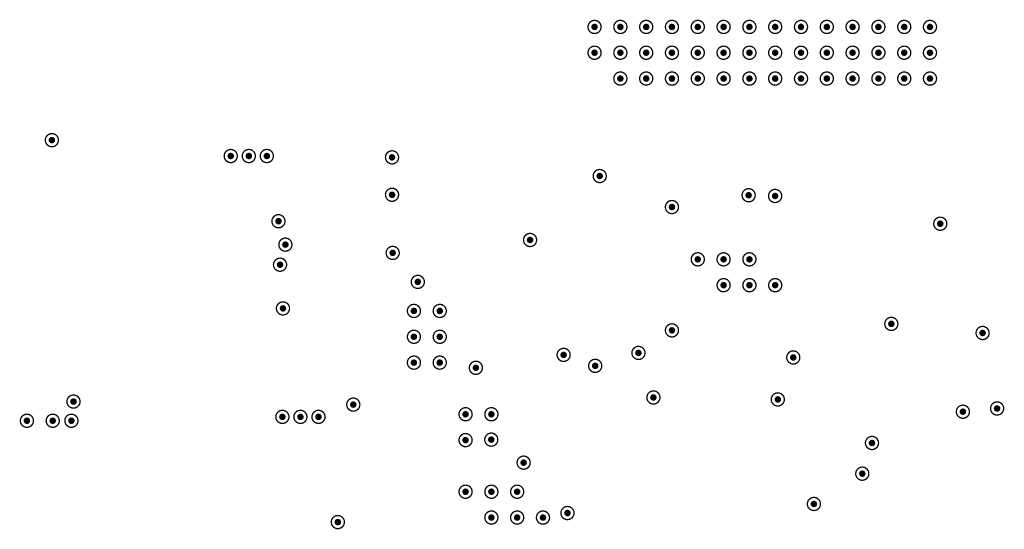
# Model space of a CAD drawing. Header units: inches. Extents: x -11.9 to 0, y -4.1 to 7.1.
# Tile 43 of 54: x -5.1 to -3.6, y 4.2 to 5. Entities that reach past the tile are written whole.
import ezdxf

# ---------------------------------------------------------------- set-up
doc = ezdxf.new("R2010")
doc.units = ezdxf.units.IN
doc.header["$MEASUREMENT"] = 0
doc.layers.add('DrillDrawing', color=1, linetype='Continuous')
doc.layers.add('ViaHoleLayer', color=16, linetype='Continuous')

msp = doc.modelspace()

# ---------------------------------------------------------------- hatches: boundary and pattern name
at = {"layer": 'ViaHoleLayer'}
h = msp.add_hatch(color=16, dxfattribs=at)
edge = h.paths.add_edge_path()
edge.add_arc((-4.252, 4.9606), 0.005, 0, 360)
h = msp.add_hatch(color=16, dxfattribs=at)
edge = h.paths.add_edge_path()
edge.add_arc((-4.2126, 4.9606), 0.005, 0, 360)
h = msp.add_hatch(color=16, dxfattribs=at)
edge = h.paths.add_edge_path()
edge.add_arc((-4.1732, 4.9606), 0.005, 0, 360)
h = msp.add_hatch(color=16, dxfattribs=at)
edge = h.paths.add_edge_path()
edge.add_arc((-4.1339, 4.9606), 0.005, 0, 360)
h = msp.add_hatch(color=16, dxfattribs=at)
edge = h.paths.add_edge_path()
edge.add_arc((-4.0945, 4.9606), 0.005, 0, 360)
h = msp.add_hatch(color=16, dxfattribs=at)
edge = h.paths.add_edge_path()
edge.add_arc((-4.0551, 4.9606), 0.005, 0, 360)
h = msp.add_hatch(color=16, dxfattribs=at)
edge = h.paths.add_edge_path()
edge.add_arc((-4.0157, 4.9606), 0.005, 0, 360)
h = msp.add_hatch(color=16, dxfattribs=at)
edge = h.paths.add_edge_path()
edge.add_arc((-3.9764, 4.9606), 0.005, 0, 360)
h = msp.add_hatch(color=16, dxfattribs=at)
edge = h.paths.add_edge_path()
edge.add_arc((-3.937, 4.9606), 0.005, 0, 360)
h = msp.add_hatch(color=16, dxfattribs=at)
edge = h.paths.add_edge_path()
edge.add_arc((-3.8976, 4.9606), 0.005, 0, 360)
h = msp.add_hatch(color=16, dxfattribs=at)
edge = h.paths.add_edge_path()
edge.add_arc((-3.8583, 4.9606), 0.005, 0, 360)
h = msp.add_hatch(color=16, dxfattribs=at)
edge = h.paths.add_edge_path()
edge.add_arc((-3.8189, 4.9606), 0.005, 0, 360)
h = msp.add_hatch(color=16, dxfattribs=at)
edge = h.paths.add_edge_path()
edge.add_arc((-3.7795, 4.9606), 0.005, 0, 360)
h = msp.add_hatch(color=16, dxfattribs=at)
edge = h.paths.add_edge_path()
edge.add_arc((-3.7402, 4.9606), 0.005, 0, 360)
h = msp.add_hatch(color=16, dxfattribs=at)
edge = h.paths.add_edge_path()
edge.add_arc((-4.252, 4.9213), 0.005, 0, 360)
h = msp.add_hatch(color=16, dxfattribs=at)
edge = h.paths.add_edge_path()
edge.add_arc((-4.2126, 4.9213), 0.005, 0, 360)
h = msp.add_hatch(color=16, dxfattribs=at)
edge = h.paths.add_edge_path()
edge.add_arc((-4.1732, 4.9213), 0.005, 0, 360)
h = msp.add_hatch(color=16, dxfattribs=at)
edge = h.paths.add_edge_path()
edge.add_arc((-4.1339, 4.9213), 0.005, 0, 360)
h = msp.add_hatch(color=16, dxfattribs=at)
edge = h.paths.add_edge_path()
edge.add_arc((-4.0945, 4.9213), 0.005, 0, 360)
h = msp.add_hatch(color=16, dxfattribs=at)
edge = h.paths.add_edge_path()
edge.add_arc((-4.0551, 4.9213), 0.005, 0, 360)
h = msp.add_hatch(color=16, dxfattribs=at)
edge = h.paths.add_edge_path()
edge.add_arc((-4.0157, 4.9213), 0.005, 0, 360)
h = msp.add_hatch(color=16, dxfattribs=at)
edge = h.paths.add_edge_path()
edge.add_arc((-3.9764, 4.9213), 0.005, 0, 360)
h = msp.add_hatch(color=16, dxfattribs=at)
edge = h.paths.add_edge_path()
edge.add_arc((-3.937, 4.9213), 0.005, 0, 360)
h = msp.add_hatch(color=16, dxfattribs=at)
edge = h.paths.add_edge_path()
edge.add_arc((-3.8976, 4.9213), 0.005, 0, 360)
h = msp.add_hatch(color=16, dxfattribs=at)
edge = h.paths.add_edge_path()
edge.add_arc((-3.8583, 4.9213), 0.005, 0, 360)
h = msp.add_hatch(color=16, dxfattribs=at)
edge = h.paths.add_edge_path()
edge.add_arc((-3.8189, 4.9213), 0.005, 0, 360)
h = msp.add_hatch(color=16, dxfattribs=at)
edge = h.paths.add_edge_path()
edge.add_arc((-3.7795, 4.9213), 0.005, 0, 360)
h = msp.add_hatch(color=16, dxfattribs=at)
edge = h.paths.add_edge_path()
edge.add_arc((-3.7402, 4.9213), 0.005, 0, 360)
h = msp.add_hatch(color=16, dxfattribs=at)
edge = h.paths.add_edge_path()
edge.add_arc((-4.2126, 4.8819), 0.005, 0, 360)
h = msp.add_hatch(color=16, dxfattribs=at)
edge = h.paths.add_edge_path()
edge.add_arc((-4.1732, 4.8819), 0.005, 0, 360)
h = msp.add_hatch(color=16, dxfattribs=at)
edge = h.paths.add_edge_path()
edge.add_arc((-4.1339, 4.8819), 0.005, 0, 360)
h = msp.add_hatch(color=16, dxfattribs=at)
edge = h.paths.add_edge_path()
edge.add_arc((-4.0945, 4.8819), 0.005, 0, 360)
h = msp.add_hatch(color=16, dxfattribs=at)
edge = h.paths.add_edge_path()
edge.add_arc((-4.0551, 4.8819), 0.005, 0, 360)
h = msp.add_hatch(color=16, dxfattribs=at)
edge = h.paths.add_edge_path()
edge.add_arc((-4.0157, 4.8819), 0.005, 0, 360)
h = msp.add_hatch(color=16, dxfattribs=at)
edge = h.paths.add_edge_path()
edge.add_arc((-3.9764, 4.8819), 0.005, 0, 360)
h = msp.add_hatch(color=16, dxfattribs=at)
edge = h.paths.add_edge_path()
edge.add_arc((-3.937, 4.8819), 0.005, 0, 360)
h = msp.add_hatch(color=16, dxfattribs=at)
edge = h.paths.add_edge_path()
edge.add_arc((-3.8976, 4.8819), 0.005, 0, 360)
h = msp.add_hatch(color=16, dxfattribs=at)
edge = h.paths.add_edge_path()
edge.add_arc((-3.8583, 4.8819), 0.005, 0, 360)
h = msp.add_hatch(color=16, dxfattribs=at)
edge = h.paths.add_edge_path()
edge.add_arc((-3.8189, 4.8819), 0.005, 0, 360)
h = msp.add_hatch(color=16, dxfattribs=at)
edge = h.paths.add_edge_path()
edge.add_arc((-3.7795, 4.8819), 0.005, 0, 360)
h = msp.add_hatch(color=16, dxfattribs=at)
edge = h.paths.add_edge_path()
edge.add_arc((-3.7402, 4.8819), 0.005, 0, 360)
h = msp.add_hatch(color=16, dxfattribs=at)
edge = h.paths.add_edge_path()
edge.add_arc((-5.08, 4.788), 0.005, 0, 360)
h = msp.add_hatch(color=16, dxfattribs=at)
edge = h.paths.add_edge_path()
edge.add_arc((-4.8071, 4.7638), 0.005, 0, 360)
h = msp.add_hatch(color=16, dxfattribs=at)
edge = h.paths.add_edge_path()
edge.add_arc((-4.7795, 4.7638), 0.005, 0, 360)
h = msp.add_hatch(color=16, dxfattribs=at)
edge = h.paths.add_edge_path()
edge.add_arc((-4.752, 4.7638), 0.005, 0, 360)
h = msp.add_hatch(color=16, dxfattribs=at)
edge = h.paths.add_edge_path()
edge.add_arc((-4.561, 4.7618), 0.005, 0, 360)
h = msp.add_hatch(color=16, dxfattribs=at)
edge = h.paths.add_edge_path()
edge.add_arc((-4.2441, 4.7333), 0.005, 0, 360)
h = msp.add_hatch(color=16, dxfattribs=at)
edge = h.paths.add_edge_path()
edge.add_arc((-4.561, 4.7047), 0.005, 0, 360)
h = msp.add_hatch(color=16, dxfattribs=at)
edge = h.paths.add_edge_path()
edge.add_arc((-4.0169, 4.704), 0.005, 0, 360)
h = msp.add_hatch(color=16, dxfattribs=at)
edge = h.paths.add_edge_path()
edge.add_arc((-3.9765, 4.7029), 0.005, 0, 360)
h = msp.add_hatch(color=16, dxfattribs=at)
edge = h.paths.add_edge_path()
edge.add_arc((-4.1339, 4.686), 0.005, 0, 360)
h = msp.add_hatch(color=16, dxfattribs=at)
edge = h.paths.add_edge_path()
edge.add_arc((-4.7343, 4.6644), 0.005, 0, 360)
h = msp.add_hatch(color=16, dxfattribs=at)
edge = h.paths.add_edge_path()
edge.add_arc((-3.7245, 4.6606), 0.005, 0, 360)
h = msp.add_hatch(color=16, dxfattribs=at)
edge = h.paths.add_edge_path()
edge.add_arc((-4.7237, 4.6287), 0.005, 0, 360)
h = msp.add_hatch(color=16, dxfattribs=at)
edge = h.paths.add_edge_path()
edge.add_arc((-4.3504, 4.6358), 0.005, 0, 360)
h = msp.add_hatch(color=16, dxfattribs=at)
edge = h.paths.add_edge_path()
edge.add_arc((-4.56, 4.6161), 0.005, 0, 360)
h = msp.add_hatch(color=16, dxfattribs=at)
edge = h.paths.add_edge_path()
edge.add_arc((-4.7319, 4.5981), 0.005, 0, 360)
h = msp.add_hatch(color=16, dxfattribs=at)
edge = h.paths.add_edge_path()
edge.add_arc((-4.0945, 4.6063), 0.005, 0, 360)
h = msp.add_hatch(color=16, dxfattribs=at)
edge = h.paths.add_edge_path()
edge.add_arc((-4.0551, 4.6063), 0.005, 0, 360)
h = msp.add_hatch(color=16, dxfattribs=at)
edge = h.paths.add_edge_path()
edge.add_arc((-4.0157, 4.6063), 0.005, 0, 360)
h = msp.add_hatch(color=16, dxfattribs=at)
edge = h.paths.add_edge_path()
edge.add_arc((-4.5217, 4.5719), 0.005, 0, 360)
h = msp.add_hatch(color=16, dxfattribs=at)
edge = h.paths.add_edge_path()
edge.add_arc((-4.0551, 4.5669), 0.005, 0, 360)
h = msp.add_hatch(color=16, dxfattribs=at)
edge = h.paths.add_edge_path()
edge.add_arc((-4.0157, 4.5669), 0.005, 0, 360)
h = msp.add_hatch(color=16, dxfattribs=at)
edge = h.paths.add_edge_path()
edge.add_arc((-3.9764, 4.5669), 0.005, 0, 360)
h = msp.add_hatch(color=16, dxfattribs=at)
edge = h.paths.add_edge_path()
edge.add_arc((-4.7274, 4.5315), 0.005, 0, 360)
h = msp.add_hatch(color=16, dxfattribs=at)
edge = h.paths.add_edge_path()
edge.add_arc((-4.5276, 4.5276), 0.005, 0, 360)
h = msp.add_hatch(color=16, dxfattribs=at)
edge = h.paths.add_edge_path()
edge.add_arc((-4.4882, 4.5276), 0.005, 0, 360)
h = msp.add_hatch(color=16, dxfattribs=at)
edge = h.paths.add_edge_path()
edge.add_arc((-3.7992, 4.5079), 0.005, 0, 360)
h = msp.add_hatch(color=16, dxfattribs=at)
edge = h.paths.add_edge_path()
edge.add_arc((-4.5276, 4.4882), 0.005, 0, 360)
h = msp.add_hatch(color=16, dxfattribs=at)
edge = h.paths.add_edge_path()
edge.add_arc((-4.4882, 4.4882), 0.005, 0, 360)
h = msp.add_hatch(color=16, dxfattribs=at)
edge = h.paths.add_edge_path()
edge.add_arc((-4.1339, 4.498), 0.005, 0, 360)
h = msp.add_hatch(color=16, dxfattribs=at)
edge = h.paths.add_edge_path()
edge.add_arc((-3.6599, 4.494), 0.005, 0, 360)
h = msp.add_hatch(color=16, dxfattribs=at)
edge = h.paths.add_edge_path()
edge.add_arc((-4.2992, 4.4606), 0.005, 0, 360)
h = msp.add_hatch(color=16, dxfattribs=at)
edge = h.paths.add_edge_path()
edge.add_arc((-4.185, 4.4636), 0.005, 0, 360)
h = msp.add_hatch(color=16, dxfattribs=at)
edge = h.paths.add_edge_path()
edge.add_arc((-4.5276, 4.4488), 0.005, 0, 360)
h = msp.add_hatch(color=16, dxfattribs=at)
edge = h.paths.add_edge_path()
edge.add_arc((-4.4882, 4.4488), 0.005, 0, 360)
h = msp.add_hatch(color=16, dxfattribs=at)
edge = h.paths.add_edge_path()
edge.add_arc((-4.251, 4.4439), 0.005, 0, 360)
h = msp.add_hatch(color=16, dxfattribs=at)
edge = h.paths.add_edge_path()
edge.add_arc((-3.9488, 4.4567), 0.005, 0, 360)
h = msp.add_hatch(color=16, dxfattribs=at)
edge = h.paths.add_edge_path()
edge.add_arc((-4.4331, 4.4409), 0.005, 0, 360)
h = msp.add_hatch(color=16, dxfattribs=at)
edge = h.paths.add_edge_path()
edge.add_arc((-5.047, 4.3894), 0.005, 0, 360)
h = msp.add_hatch(color=16, dxfattribs=at)
edge = h.paths.add_edge_path()
edge.add_arc((-4.6201, 4.3848), 0.005, 0, 360)
h = msp.add_hatch(color=16, dxfattribs=at)
edge = h.paths.add_edge_path()
edge.add_arc((-4.1622, 4.3957), 0.005, 0, 360)
h = msp.add_hatch(color=16, dxfattribs=at)
edge = h.paths.add_edge_path()
edge.add_arc((-3.9724, 4.3927), 0.005, 0, 360)
h = msp.add_hatch(color=16, dxfattribs=at)
edge = h.paths.add_edge_path()
edge.add_arc((-4.4488, 4.3701), 0.005, 0, 360)
h = msp.add_hatch(color=16, dxfattribs=at)
edge = h.paths.add_edge_path()
edge.add_arc((-4.4094, 4.3701), 0.005, 0, 360)
h = msp.add_hatch(color=16, dxfattribs=at)
edge = h.paths.add_edge_path()
edge.add_arc((-3.69, 4.374), 0.005, 0, 360)
h = msp.add_hatch(color=16, dxfattribs=at)
edge = h.paths.add_edge_path()
edge.add_arc((-3.6378, 4.3789), 0.005, 0, 360)
h = msp.add_hatch(color=16, dxfattribs=at)
edge = h.paths.add_edge_path()
edge.add_arc((-5.1181, 4.3602), 0.005, 0, 360)
h = msp.add_hatch(color=16, dxfattribs=at)
edge = h.paths.add_edge_path()
edge.add_arc((-5.0787, 4.3602), 0.005, 0, 360)
h = msp.add_hatch(color=16, dxfattribs=at)
edge = h.paths.add_edge_path()
edge.add_arc((-5.0502, 4.3602), 0.005, 0, 360)
h = msp.add_hatch(color=16, dxfattribs=at)
edge = h.paths.add_edge_path()
edge.add_arc((-4.7283, 4.3661), 0.005, 0, 360)
h = msp.add_hatch(color=16, dxfattribs=at)
edge = h.paths.add_edge_path()
edge.add_arc((-4.7008, 4.3661), 0.005, 0, 360)
h = msp.add_hatch(color=16, dxfattribs=at)
edge = h.paths.add_edge_path()
edge.add_arc((-4.6732, 4.3661), 0.005, 0, 360)
h = msp.add_hatch(color=16, dxfattribs=at)
edge = h.paths.add_edge_path()
edge.add_arc((-4.4488, 4.3307), 0.005, 0, 360)
h = msp.add_hatch(color=16, dxfattribs=at)
edge = h.paths.add_edge_path()
edge.add_arc((-4.4096, 4.3314), 0.005, 0, 360)
h = msp.add_hatch(color=16, dxfattribs=at)
edge = h.paths.add_edge_path()
edge.add_arc((-3.8287, 4.3263), 0.005, 0, 360)
h = msp.add_hatch(color=16, dxfattribs=at)
edge = h.paths.add_edge_path()
edge.add_arc((-4.3602, 4.2963), 0.005, 0, 360)
h = msp.add_hatch(color=16, dxfattribs=at)
edge = h.paths.add_edge_path()
edge.add_arc((-3.8435, 4.2795), 0.005, 0, 360)
h = msp.add_hatch(color=16, dxfattribs=at)
edge = h.paths.add_edge_path()
edge.add_arc((-4.4488, 4.252), 0.005, 0, 360)
h = msp.add_hatch(color=16, dxfattribs=at)
edge = h.paths.add_edge_path()
edge.add_arc((-4.4094, 4.252), 0.005, 0, 360)
h = msp.add_hatch(color=16, dxfattribs=at)
edge = h.paths.add_edge_path()
edge.add_arc((-4.3701, 4.252), 0.005, 0, 360)
h = msp.add_hatch(color=16, dxfattribs=at)
edge = h.paths.add_edge_path()
edge.add_arc((-3.9173, 4.2333), 0.005, 0, 360)
h = msp.add_hatch(color=16, dxfattribs=at)
edge = h.paths.add_edge_path()
edge.add_arc((-4.2933, 4.2195), 0.005, 0, 360)
h = msp.add_hatch(color=16, dxfattribs=at)
edge = h.paths.add_edge_path()
edge.add_arc((-4.6437, 4.2057), 0.005, 0, 360)
h = msp.add_hatch(color=16, dxfattribs=at)
edge = h.paths.add_edge_path()
edge.add_arc((-4.4094, 4.2126), 0.005, 0, 360)
h = msp.add_hatch(color=16, dxfattribs=at)
edge = h.paths.add_edge_path()
edge.add_arc((-4.3701, 4.2126), 0.005, 0, 360)
h = msp.add_hatch(color=16, dxfattribs=at)
edge = h.paths.add_edge_path()
edge.add_arc((-4.3307, 4.2126), 0.005, 0, 360)

# ---------------------------------------------------------------- linework, layer by layer
at = {"layer": 'DrillDrawing'}
for points, const_width in [([(-4.242, 4.9606, 1), (-4.262, 4.9606, 1)], 0.002), ([(-4.2625, 4.9606, 1), (-4.2615, 4.9606, 1)], 0.001), ([(-4.2425, 4.9606, 1), (-4.2415, 4.9606, 1)], 0.001), ([(-4.2026, 4.9606, 1), (-4.2226, 4.9606, 1)], 0.002), ([(-4.2231, 4.9606, 1), (-4.2221, 4.9606, 1)], 0.001), ([(-4.2031, 4.9606, 1), (-4.2021, 4.9606, 1)], 0.001), ([(-4.1632, 4.9606, 1), (-4.1832, 4.9606, 1)], 0.002), ([(-4.1837, 4.9606, 1), (-4.1827, 4.9606, 1)], 0.001), ([(-4.1637, 4.9606, 1), (-4.1627, 4.9606, 1)], 0.001), ([(-4.1239, 4.9606, 1), (-4.1439, 4.9606, 1)], 0.002), ([(-4.1444, 4.9606, 1), (-4.1434, 4.9606, 1)], 0.001), ([(-4.1244, 4.9606, 1), (-4.1234, 4.9606, 1)], 0.001), ([(-4.0845, 4.9606, 1), (-4.1045, 4.9606, 1)], 0.002), ([(-4.105, 4.9606, 1), (-4.104, 4.9606, 1)], 0.001), ([(-4.085, 4.9606, 1), (-4.084, 4.9606, 1)], 0.001), ([(-4.0451, 4.9606, 1), (-4.0651, 4.9606, 1)], 0.002), ([(-4.0656, 4.9606, 1), (-4.0646, 4.9606, 1)], 0.001), ([(-4.0456, 4.9606, 1), (-4.0446, 4.9606, 1)], 0.001), ([(-4.0057, 4.9606, 1), (-4.0257, 4.9606, 1)], 0.002), ([(-4.0262, 4.9606, 1), (-4.0252, 4.9606, 1)], 0.001), ([(-4.0062, 4.9606, 1), (-4.0052, 4.9606, 1)], 0.001), ([(-3.9664, 4.9606, 1), (-3.9864, 4.9606, 1)], 0.002), ([(-3.9869, 4.9606, 1), (-3.9859, 4.9606, 1)], 0.001), ([(-3.9669, 4.9606, 1), (-3.9659, 4.9606, 1)], 0.001), ([(-3.927, 4.9606, 1), (-3.947, 4.9606, 1)], 0.002), ([(-3.9475, 4.9606, 1), (-3.9465, 4.9606, 1)], 0.001), ([(-3.9275, 4.9606, 1), (-3.9265, 4.9606, 1)], 0.001), ([(-3.8876, 4.9606, 1), (-3.9076, 4.9606, 1)], 0.002), ([(-3.9081, 4.9606, 1), (-3.9071, 4.9606, 1)], 0.001), ([(-3.8881, 4.9606, 1), (-3.8871, 4.9606, 1)], 0.001), ([(-3.8483, 4.9606, 1), (-3.8683, 4.9606, 1)], 0.002), ([(-3.8688, 4.9606, 1), (-3.8678, 4.9606, 1)], 0.001), ([(-3.8488, 4.9606, 1), (-3.8478, 4.9606, 1)], 0.001), ([(-3.8089, 4.9606, 1), (-3.8289, 4.9606, 1)], 0.002), ([(-3.8294, 4.9606, 1), (-3.8284, 4.9606, 1)], 0.001), ([(-3.8094, 4.9606, 1), (-3.8084, 4.9606, 1)], 0.001), ([(-3.7695, 4.9606, 1), (-3.7895, 4.9606, 1)], 0.002), ([(-3.79, 4.9606, 1), (-3.789, 4.9606, 1)], 0.001), ([(-3.77, 4.9606, 1), (-3.769, 4.9606, 1)], 0.001), ([(-3.7302, 4.9606, 1), (-3.7502, 4.9606, 1)], 0.002), ([(-3.7507, 4.9606, 1), (-3.7497, 4.9606, 1)], 0.001), ([(-3.7307, 4.9606, 1), (-3.7297, 4.9606, 1)], 0.001), ([(-4.242, 4.9213, 1), (-4.262, 4.9213, 1)], 0.002), ([(-4.2026, 4.9213, 1), (-4.2226, 4.9213, 1)], 0.002), ([(-4.1632, 4.9213, 1), (-4.1832, 4.9213, 1)], 0.002), ([(-4.1239, 4.9213, 1), (-4.1439, 4.9213, 1)], 0.002), ([(-4.0845, 4.9213, 1), (-4.1045, 4.9213, 1)], 0.002), ([(-4.0451, 4.9213, 1), (-4.0651, 4.9213, 1)], 0.002), ([(-4.0057, 4.9213, 1), (-4.0257, 4.9213, 1)], 0.002), ([(-3.9664, 4.9213, 1), (-3.9864, 4.9213, 1)], 0.002), ([(-3.927, 4.9213, 1), (-3.947, 4.9213, 1)], 0.002), ([(-3.8876, 4.9213, 1), (-3.9076, 4.9213, 1)], 0.002), ([(-3.8483, 4.9213, 1), (-3.8683, 4.9213, 1)], 0.002), ([(-3.8089, 4.9213, 1), (-3.8289, 4.9213, 1)], 0.002), ([(-3.7695, 4.9213, 1), (-3.7895, 4.9213, 1)], 0.002), ([(-3.7302, 4.9213, 1), (-3.7502, 4.9213, 1)], 0.002), ([(-4.2625, 4.9213, 1), (-4.2615, 4.9213, 1)], 0.001), ([(-4.2425, 4.9213, 1), (-4.2415, 4.9213, 1)], 0.001), ([(-4.2231, 4.9213, 1), (-4.2221, 4.9213, 1)], 0.001), ([(-4.2031, 4.9213, 1), (-4.2021, 4.9213, 1)], 0.001), ([(-4.1837, 4.9213, 1), (-4.1827, 4.9213, 1)], 0.001), ([(-4.1637, 4.9213, 1), (-4.1627, 4.9213, 1)], 0.001), ([(-4.1444, 4.9213, 1), (-4.1434, 4.9213, 1)], 0.001), ([(-4.1244, 4.9213, 1), (-4.1234, 4.9213, 1)], 0.001), ([(-4.105, 4.9213, 1), (-4.104, 4.9213, 1)], 0.001), ([(-4.085, 4.9213, 1), (-4.084, 4.9213, 1)], 0.001), ([(-4.0656, 4.9213, 1), (-4.0646, 4.9213, 1)], 0.001), ([(-4.0456, 4.9213, 1), (-4.0446, 4.9213, 1)], 0.001), ([(-4.0262, 4.9213, 1), (-4.0252, 4.9213, 1)], 0.001), ([(-4.0062, 4.9213, 1), (-4.0052, 4.9213, 1)], 0.001), ([(-3.9869, 4.9213, 1), (-3.9859, 4.9213, 1)], 0.001), ([(-3.9669, 4.9213, 1), (-3.9659, 4.9213, 1)], 0.001), ([(-3.9475, 4.9213, 1), (-3.9465, 4.9213, 1)], 0.001), ([(-3.9275, 4.9213, 1), (-3.9265, 4.9213, 1)], 0.001), ([(-3.9081, 4.9213, 1), (-3.9071, 4.9213, 1)], 0.001), ([(-3.8881, 4.9213, 1), (-3.8871, 4.9213, 1)], 0.001), ([(-3.8688, 4.9213, 1), (-3.8678, 4.9213, 1)], 0.001), ([(-3.8488, 4.9213, 1), (-3.8478, 4.9213, 1)], 0.001), ([(-3.8294, 4.9213, 1), (-3.8284, 4.9213, 1)], 0.001), ([(-3.8094, 4.9213, 1), (-3.8084, 4.9213, 1)], 0.001), ([(-3.79, 4.9213, 1), (-3.789, 4.9213, 1)], 0.001), ([(-3.77, 4.9213, 1), (-3.769, 4.9213, 1)], 0.001), ([(-3.7507, 4.9213, 1), (-3.7497, 4.9213, 1)], 0.001), ([(-3.7307, 4.9213, 1), (-3.7297, 4.9213, 1)], 0.001), ([(-4.2026, 4.8819, 1), (-4.2226, 4.8819, 1)], 0.002), ([(-4.2231, 4.8819, 1), (-4.2221, 4.8819, 1)], 0.001), ([(-4.2031, 4.8819, 1), (-4.2021, 4.8819, 1)], 0.001), ([(-4.1632, 4.8819, 1), (-4.1832, 4.8819, 1)], 0.002), ([(-4.1837, 4.8819, 1), (-4.1827, 4.8819, 1)], 0.001), ([(-4.1637, 4.8819, 1), (-4.1627, 4.8819, 1)], 0.001), ([(-4.1239, 4.8819, 1), (-4.1439, 4.8819, 1)], 0.002), ([(-4.1444, 4.8819, 1), (-4.1434, 4.8819, 1)], 0.001), ([(-4.1244, 4.8819, 1), (-4.1234, 4.8819, 1)], 0.001), ([(-4.0845, 4.8819, 1), (-4.1045, 4.8819, 1)], 0.002), ([(-4.105, 4.8819, 1), (-4.104, 4.8819, 1)], 0.001), ([(-4.085, 4.8819, 1), (-4.084, 4.8819, 1)], 0.001), ([(-4.0451, 4.8819, 1), (-4.0651, 4.8819, 1)], 0.002), ([(-4.0656, 4.8819, 1), (-4.0646, 4.8819, 1)], 0.001), ([(-4.0456, 4.8819, 1), (-4.0446, 4.8819, 1)], 0.001), ([(-4.0057, 4.8819, 1), (-4.0257, 4.8819, 1)], 0.002), ([(-4.0262, 4.8819, 1), (-4.0252, 4.8819, 1)], 0.001), ([(-4.0062, 4.8819, 1), (-4.0052, 4.8819, 1)], 0.001), ([(-3.9664, 4.8819, 1), (-3.9864, 4.8819, 1)], 0.002), ([(-3.9869, 4.8819, 1), (-3.9859, 4.8819, 1)], 0.001), ([(-3.9669, 4.8819, 1), (-3.9659, 4.8819, 1)], 0.001), ([(-3.927, 4.8819, 1), (-3.947, 4.8819, 1)], 0.002), ([(-3.9475, 4.8819, 1), (-3.9465, 4.8819, 1)], 0.001), ([(-3.9275, 4.8819, 1), (-3.9265, 4.8819, 1)], 0.001), ([(-3.8876, 4.8819, 1), (-3.9076, 4.8819, 1)], 0.002), ([(-3.9081, 4.8819, 1), (-3.9071, 4.8819, 1)], 0.001), ([(-3.8881, 4.8819, 1), (-3.8871, 4.8819, 1)], 0.001), ([(-3.8483, 4.8819, 1), (-3.8683, 4.8819, 1)], 0.002), ([(-3.8688, 4.8819, 1), (-3.8678, 4.8819, 1)], 0.001), ([(-3.8488, 4.8819, 1), (-3.8478, 4.8819, 1)], 0.001), ([(-3.8089, 4.8819, 1), (-3.8289, 4.8819, 1)], 0.002), ([(-3.8294, 4.8819, 1), (-3.8284, 4.8819, 1)], 0.001), ([(-3.8094, 4.8819, 1), (-3.8084, 4.8819, 1)], 0.001), ([(-3.7695, 4.8819, 1), (-3.7895, 4.8819, 1)], 0.002), ([(-3.79, 4.8819, 1), (-3.789, 4.8819, 1)], 0.001), ([(-3.77, 4.8819, 1), (-3.769, 4.8819, 1)], 0.001), ([(-3.7302, 4.8819, 1), (-3.7502, 4.8819, 1)], 0.002), ([(-3.7507, 4.8819, 1), (-3.7497, 4.8819, 1)], 0.001), ([(-3.7307, 4.8819, 1), (-3.7297, 4.8819, 1)], 0.001), ([(-5.07, 4.788, 1), (-5.09, 4.788, 1)], 0.002), ([(-5.0905, 4.788, 1), (-5.0895, 4.788, 1)], 0.001), ([(-5.0705, 4.788, 1), (-5.0695, 4.788, 1)], 0.001), ([(-4.7971, 4.7638, 1), (-4.8171, 4.7638, 1)], 0.002), ([(-4.8176, 4.7638, 1), (-4.8166, 4.7638, 1)], 0.001), ([(-4.7976, 4.7638, 1), (-4.7966, 4.7638, 1)], 0.001), ([(-4.7695, 4.7638, 1), (-4.7895, 4.7638, 1)], 0.002), ([(-4.79, 4.7638, 1), (-4.789, 4.7638, 1)], 0.001), ([(-4.77, 4.7638, 1), (-4.769, 4.7638, 1)], 0.001), ([(-4.742, 4.7638, 1), (-4.762, 4.7638, 1)], 0.002), ([(-4.7625, 4.7638, 1), (-4.7615, 4.7638, 1)], 0.001), ([(-4.7425, 4.7638, 1), (-4.7415, 4.7638, 1)], 0.001), ([(-4.551, 4.7618, 1), (-4.571, 4.7618, 1)], 0.002), ([(-4.5715, 4.7618, 1), (-4.5705, 4.7618, 1)], 0.001), ([(-4.5515, 4.7618, 1), (-4.5505, 4.7618, 1)], 0.001), ([(-4.2341, 4.7333, 1), (-4.2541, 4.7333, 1)], 0.002), ([(-4.2546, 4.7333, 1), (-4.2536, 4.7333, 1)], 0.001), ([(-4.2346, 4.7333, 1), (-4.2336, 4.7333, 1)], 0.001), ([(-4.551, 4.7047, 1), (-4.571, 4.7047, 1)], 0.002), ([(-4.5715, 4.7047, 1), (-4.5705, 4.7047, 1)], 0.001), ([(-4.5515, 4.7047, 1), (-4.5505, 4.7047, 1)], 0.001), ([(-4.0069, 4.704, 1), (-4.0269, 4.704, 1)], 0.002), ([(-4.0274, 4.704, 1), (-4.0264, 4.704, 1)], 0.001), ([(-4.0074, 4.704, 1), (-4.0064, 4.704, 1)], 0.001), ([(-3.9665, 4.7029, 1), (-3.9865, 4.7029, 1)], 0.002), ([(-3.987, 4.7029, 1), (-3.986, 4.7029, 1)], 0.001), ([(-3.967, 4.7029, 1), (-3.966, 4.7029, 1)], 0.001), ([(-4.1239, 4.686, 1), (-4.1439, 4.686, 1)], 0.002), ([(-4.7243, 4.6644, 1), (-4.7443, 4.6644, 1)], 0.002), ([(-4.1444, 4.686, 1), (-4.1434, 4.686, 1)], 0.001), ([(-4.1244, 4.686, 1), (-4.1234, 4.686, 1)], 0.001), ([(-4.7448, 4.6644, 1), (-4.7438, 4.6644, 1)], 0.001), ([(-4.7248, 4.6644, 1), (-4.7238, 4.6644, 1)], 0.001), ([(-3.7145, 4.6606, 1), (-3.7345, 4.6606, 1)], 0.002), ([(-3.735, 4.6606, 1), (-3.734, 4.6606, 1)], 0.001), ([(-3.715, 4.6606, 1), (-3.714, 4.6606, 1)], 0.001), ([(-4.3404, 4.6358, 1), (-4.3604, 4.6358, 1)], 0.002), ([(-4.7137, 4.6287, 1), (-4.7337, 4.6287, 1)], 0.002), ([(-4.7342, 4.6287, 1), (-4.7332, 4.6287, 1)], 0.001), ([(-4.7142, 4.6287, 1), (-4.7132, 4.6287, 1)], 0.001), ([(-4.55, 4.6161, 1), (-4.57, 4.6161, 1)], 0.002), ([(-4.3609, 4.6358, 1), (-4.3599, 4.6358, 1)], 0.001), ([(-4.3409, 4.6358, 1), (-4.3399, 4.6358, 1)], 0.001), ([(-4.5705, 4.6161, 1), (-4.5695, 4.6161, 1)], 0.001), ([(-4.5505, 4.6161, 1), (-4.5495, 4.6161, 1)], 0.001), ([(-4.0845, 4.6063, 1), (-4.1045, 4.6063, 1)], 0.002), ([(-4.0451, 4.6063, 1), (-4.0651, 4.6063, 1)], 0.002), ([(-4.0057, 4.6063, 1), (-4.0257, 4.6063, 1)], 0.002), ([(-4.7219, 4.5981, 1), (-4.7419, 4.5981, 1)], 0.002), ([(-4.7424, 4.5981, 1), (-4.7414, 4.5981, 1)], 0.001), ([(-4.7224, 4.5981, 1), (-4.7214, 4.5981, 1)], 0.001), ([(-4.105, 4.6063, 1), (-4.104, 4.6063, 1)], 0.001), ([(-4.085, 4.6063, 1), (-4.084, 4.6063, 1)], 0.001), ([(-4.0656, 4.6063, 1), (-4.0646, 4.6063, 1)], 0.001), ([(-4.0456, 4.6063, 1), (-4.0446, 4.6063, 1)], 0.001), ([(-4.0262, 4.6063, 1), (-4.0252, 4.6063, 1)], 0.001), ([(-4.0062, 4.6063, 1), (-4.0052, 4.6063, 1)], 0.001), ([(-4.5117, 4.5719, 1), (-4.5317, 4.5719, 1)], 0.002), ([(-4.5322, 4.5719, 1), (-4.5312, 4.5719, 1)], 0.001), ([(-4.5122, 4.5719, 1), (-4.5112, 4.5719, 1)], 0.001), ([(-4.0451, 4.5669, 1), (-4.0651, 4.5669, 1)], 0.002), ([(-4.0656, 4.5669, 1), (-4.0646, 4.5669, 1)], 0.001), ([(-4.0456, 4.5669, 1), (-4.0446, 4.5669, 1)], 0.001), ([(-4.0057, 4.5669, 1), (-4.0257, 4.5669, 1)], 0.002), ([(-4.0262, 4.5669, 1), (-4.0252, 4.5669, 1)], 0.001), ([(-4.0062, 4.5669, 1), (-4.0052, 4.5669, 1)], 0.001), ([(-3.9664, 4.5669, 1), (-3.9864, 4.5669, 1)], 0.002), ([(-3.9869, 4.5669, 1), (-3.9859, 4.5669, 1)], 0.001), ([(-3.9669, 4.5669, 1), (-3.9659, 4.5669, 1)], 0.001), ([(-4.7174, 4.5315, 1), (-4.7374, 4.5315, 1)], 0.002), ([(-4.5176, 4.5276, 1), (-4.5376, 4.5276, 1)], 0.002), ([(-4.4782, 4.5276, 1), (-4.4982, 4.5276, 1)], 0.002), ([(-4.7379, 4.5315, 1), (-4.7369, 4.5315, 1)], 0.001), ([(-4.7179, 4.5315, 1), (-4.7169, 4.5315, 1)], 0.001), ([(-4.5381, 4.5276, 1), (-4.5371, 4.5276, 1)], 0.001), ([(-4.5181, 4.5276, 1), (-4.5171, 4.5276, 1)], 0.001), ([(-4.4987, 4.5276, 1), (-4.4977, 4.5276, 1)], 0.001), ([(-4.4787, 4.5276, 1), (-4.4777, 4.5276, 1)], 0.001), ([(-4.1239, 4.498, 1), (-4.1439, 4.498, 1)], 0.002), ([(-3.7892, 4.5079, 1), (-3.8092, 4.5079, 1)], 0.002), ([(-3.8097, 4.5079, 1), (-3.8087, 4.5079, 1)], 0.001), ([(-3.7897, 4.5079, 1), (-3.7887, 4.5079, 1)], 0.001), ([(-4.5176, 4.4882, 1), (-4.5376, 4.4882, 1)], 0.002), ([(-4.4782, 4.4882, 1), (-4.4982, 4.4882, 1)], 0.002), ([(-4.1444, 4.498, 1), (-4.1434, 4.498, 1)], 0.001), ([(-4.1244, 4.498, 1), (-4.1234, 4.498, 1)], 0.001), ([(-3.6499, 4.494, 1), (-3.6699, 4.494, 1)], 0.002), ([(-3.6704, 4.494, 1), (-3.6694, 4.494, 1)], 0.001), ([(-3.6504, 4.494, 1), (-3.6494, 4.494, 1)], 0.001), ([(-4.5381, 4.4882, 1), (-4.5371, 4.4882, 1)], 0.001), ([(-4.5181, 4.4882, 1), (-4.5171, 4.4882, 1)], 0.001), ([(-4.4987, 4.4882, 1), (-4.4977, 4.4882, 1)], 0.001), ([(-4.4787, 4.4882, 1), (-4.4777, 4.4882, 1)], 0.001), ([(-4.2892, 4.4606, 1), (-4.3092, 4.4606, 1)], 0.002), ([(-4.175, 4.4636, 1), (-4.195, 4.4636, 1)], 0.002), ([(-4.1955, 4.4636, 1), (-4.1945, 4.4636, 1)], 0.001), ([(-4.1755, 4.4636, 1), (-4.1745, 4.4636, 1)], 0.001), ([(-3.9388, 4.4567, 1), (-3.9588, 4.4567, 1)], 0.002), ([(-4.5176, 4.4488, 1), (-4.5376, 4.4488, 1)], 0.002), ([(-4.5381, 4.4488, 1), (-4.5371, 4.4488, 1)], 0.001), ([(-4.5181, 4.4488, 1), (-4.5171, 4.4488, 1)], 0.001), ([(-4.4782, 4.4488, 1), (-4.4982, 4.4488, 1)], 0.002), ([(-4.4987, 4.4488, 1), (-4.4977, 4.4488, 1)], 0.001), ([(-4.4787, 4.4488, 1), (-4.4777, 4.4488, 1)], 0.001), ([(-4.4231, 4.4409, 1), (-4.4431, 4.4409, 1)], 0.002), ([(-4.3097, 4.4606, 1), (-4.3087, 4.4606, 1)], 0.001), ([(-4.2897, 4.4606, 1), (-4.2887, 4.4606, 1)], 0.001), ([(-4.241, 4.4439, 1), (-4.261, 4.4439, 1)], 0.002), ([(-3.9593, 4.4567, 1), (-3.9583, 4.4567, 1)], 0.001), ([(-3.9393, 4.4567, 1), (-3.9383, 4.4567, 1)], 0.001), ([(-4.4436, 4.4409, 1), (-4.4426, 4.4409, 1)], 0.001), ([(-4.4236, 4.4409, 1), (-4.4226, 4.4409, 1)], 0.001), ([(-4.2615, 4.4439, 1), (-4.2605, 4.4439, 1)], 0.001), ([(-4.2415, 4.4439, 1), (-4.2405, 4.4439, 1)], 0.001), ([(-4.1522, 4.3957, 1), (-4.1722, 4.3957, 1)], 0.002), ([(-3.9624, 4.3927, 1), (-3.9824, 4.3927, 1)], 0.002), ([(-5.037, 4.3894, 1), (-5.057, 4.3894, 1)], 0.002), ([(-5.0575, 4.3894, 1), (-5.0565, 4.3894, 1)], 0.001), ([(-5.0375, 4.3894, 1), (-5.0365, 4.3894, 1)], 0.001), ([(-4.6101, 4.3848, 1), (-4.6301, 4.3848, 1)], 0.002), ([(-4.1727, 4.3957, 1), (-4.1717, 4.3957, 1)], 0.001), ([(-4.1527, 4.3957, 1), (-4.1517, 4.3957, 1)], 0.001), ([(-3.9829, 4.3927, 1), (-3.9819, 4.3927, 1)], 0.001), ([(-3.9629, 4.3927, 1), (-3.9619, 4.3927, 1)], 0.001), ([(-3.6278, 4.3789, 1), (-3.6478, 4.3789, 1)], 0.002), ([(-4.7183, 4.3661, 1), (-4.7383, 4.3661, 1)], 0.002), ([(-4.6908, 4.3661, 1), (-4.7108, 4.3661, 1)], 0.002), ([(-4.6632, 4.3661, 1), (-4.6832, 4.3661, 1)], 0.002), ([(-4.6306, 4.3848, 1), (-4.6296, 4.3848, 1)], 0.001), ([(-4.6106, 4.3848, 1), (-4.6096, 4.3848, 1)], 0.001), ([(-4.4388, 4.3701, 1), (-4.4588, 4.3701, 1)], 0.002), ([(-4.3994, 4.3701, 1), (-4.4194, 4.3701, 1)], 0.002), ([(-3.68, 4.374, 1), (-3.7, 4.374, 1)], 0.002), ([(-3.7005, 4.374, 1), (-3.6995, 4.374, 1)], 0.001), ([(-3.6805, 4.374, 1), (-3.6795, 4.374, 1)], 0.001), ([(-3.6483, 4.3789, 1), (-3.6473, 4.3789, 1)], 0.001), ([(-3.6283, 4.3789, 1), (-3.6273, 4.3789, 1)], 0.001), ([(-5.1081, 4.3602, 1), (-5.1281, 4.3602, 1)], 0.002), ([(-5.1286, 4.3602, 1), (-5.1276, 4.3602, 1)], 0.001), ([(-5.1086, 4.3602, 1), (-5.1076, 4.3602, 1)], 0.001), ([(-5.0687, 4.3602, 1), (-5.0887, 4.3602, 1)], 0.002), ([(-5.0892, 4.3602, 1), (-5.0882, 4.3602, 1)], 0.001), ([(-5.0692, 4.3602, 1), (-5.0682, 4.3602, 1)], 0.001), ([(-5.0402, 4.3602, 1), (-5.0602, 4.3602, 1)], 0.002), ([(-5.0607, 4.3602, 1), (-5.0597, 4.3602, 1)], 0.001), ([(-5.0407, 4.3602, 1), (-5.0397, 4.3602, 1)], 0.001), ([(-4.7388, 4.3661, 1), (-4.7378, 4.3661, 1)], 0.001), ([(-4.7188, 4.3661, 1), (-4.7178, 4.3661, 1)], 0.001), ([(-4.7113, 4.3661, 1), (-4.7103, 4.3661, 1)], 0.001), ([(-4.6913, 4.3661, 1), (-4.6903, 4.3661, 1)], 0.001), ([(-4.6837, 4.3661, 1), (-4.6827, 4.3661, 1)], 0.001), ([(-4.6637, 4.3661, 1), (-4.6627, 4.3661, 1)], 0.001), ([(-4.4593, 4.3701, 1), (-4.4583, 4.3701, 1)], 0.001), ([(-4.4393, 4.3701, 1), (-4.4383, 4.3701, 1)], 0.001), ([(-4.4199, 4.3701, 1), (-4.4189, 4.3701, 1)], 0.001), ([(-4.3999, 4.3701, 1), (-4.3989, 4.3701, 1)], 0.001), ([(-4.4388, 4.3307, 1), (-4.4588, 4.3307, 1)], 0.002), ([(-4.3996, 4.3314, 1), (-4.4196, 4.3314, 1)], 0.002), ([(-4.4593, 4.3307, 1), (-4.4583, 4.3307, 1)], 0.001), ([(-4.4393, 4.3307, 1), (-4.4383, 4.3307, 1)], 0.001), ([(-4.4201, 4.3314, 1), (-4.4191, 4.3314, 1)], 0.001), ([(-4.4001, 4.3314, 1), (-4.3991, 4.3314, 1)], 0.001), ([(-3.8187, 4.3263, 1), (-3.8387, 4.3263, 1)], 0.002), ([(-3.8392, 4.3263, 1), (-3.8382, 4.3263, 1)], 0.001), ([(-3.8192, 4.3263, 1), (-3.8182, 4.3263, 1)], 0.001), ([(-4.3502, 4.2963, 1), (-4.3702, 4.2963, 1)], 0.002), ([(-4.3707, 4.2963, 1), (-4.3697, 4.2963, 1)], 0.001), ([(-4.3507, 4.2963, 1), (-4.3497, 4.2963, 1)], 0.001), ([(-3.8335, 4.2795, 1), (-3.8535, 4.2795, 1)], 0.002), ([(-3.854, 4.2795, 1), (-3.853, 4.2795, 1)], 0.001), ([(-3.834, 4.2795, 1), (-3.833, 4.2795, 1)], 0.001), ([(-4.4388, 4.252, 1), (-4.4588, 4.252, 1)], 0.002), ([(-4.4593, 4.252, 1), (-4.4583, 4.252, 1)], 0.001), ([(-4.4393, 4.252, 1), (-4.4383, 4.252, 1)], 0.001), ([(-4.3994, 4.252, 1), (-4.4194, 4.252, 1)], 0.002), ([(-4.4199, 4.252, 1), (-4.4189, 4.252, 1)], 0.001), ([(-4.3999, 4.252, 1), (-4.3989, 4.252, 1)], 0.001), ([(-4.3601, 4.252, 1), (-4.3801, 4.252, 1)], 0.002), ([(-4.3806, 4.252, 1), (-4.3796, 4.252, 1)], 0.001), ([(-4.3606, 4.252, 1), (-4.3596, 4.252, 1)], 0.001), ([(-3.9073, 4.2333, 1), (-3.9273, 4.2333, 1)], 0.002), ([(-4.3994, 4.2126, 1), (-4.4194, 4.2126, 1)], 0.002), ([(-4.3601, 4.2126, 1), (-4.3801, 4.2126, 1)], 0.002), ([(-4.3207, 4.2126, 1), (-4.3407, 4.2126, 1)], 0.002), ([(-4.2833, 4.2195, 1), (-4.3033, 4.2195, 1)], 0.002), ([(-3.9278, 4.2333, 1), (-3.9268, 4.2333, 1)], 0.001), ([(-3.9078, 4.2333, 1), (-3.9068, 4.2333, 1)], 0.001), ([(-4.6337, 4.2057, 1), (-4.6537, 4.2057, 1)], 0.002), ([(-4.6542, 4.2057, 1), (-4.6532, 4.2057, 1)], 0.001), ([(-4.6342, 4.2057, 1), (-4.6332, 4.2057, 1)], 0.001), ([(-4.4199, 4.2126, 1), (-4.4189, 4.2126, 1)], 0.001), ([(-4.3999, 4.2126, 1), (-4.3989, 4.2126, 1)], 0.001), ([(-4.3806, 4.2126, 1), (-4.3796, 4.2126, 1)], 0.001), ([(-4.3606, 4.2126, 1), (-4.3596, 4.2126, 1)], 0.001), ([(-4.3412, 4.2126, 1), (-4.3402, 4.2126, 1)], 0.001), ([(-4.3212, 4.2126, 1), (-4.3202, 4.2126, 1)], 0.001), ([(-4.3038, 4.2195, 1), (-4.3028, 4.2195, 1)], 0.001), ([(-4.2838, 4.2195, 1), (-4.2828, 4.2195, 1)], 0.001)]:
    msp.add_lwpolyline(points, format="xyb", close=True, dxfattribs=dict(at, const_width=const_width))

doc.saveas('drawing.dxf')
